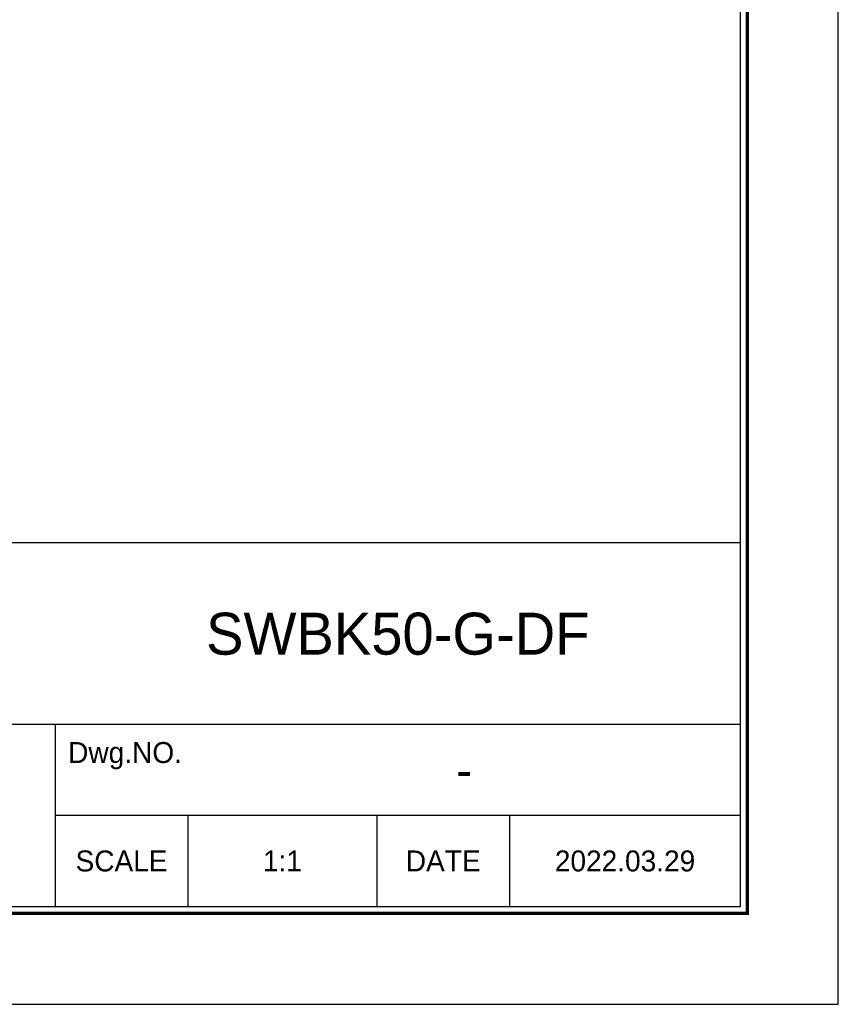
# Model space of a CAD drawing. Header units: millimetres. Extents: x 7251 to 7964, y 51 to 555.
# Tile 2 of 5: x 7824 to 7964, y 51 to 219. Entities that reach past the tile are written whole.
import ezdxf
from ezdxf.enums import TextEntityAlignment as Align

# ---------------------------------------------------------------- set-up
doc = ezdxf.new("R2010")
doc.units = ezdxf.units.MM
doc.header["$LTSCALE"] = 5
doc.layers.add('가는실선', color=1, linetype='Continuous')
doc.layers.add('외형선', color=3, linetype='Continuous')

# ---------------------------------------------------------------- blocks, each defined once
blk = doc.blocks.new('A4도각')
at = {"layer": '가는실선'}
for p, q in [((290, 20), (186, 20)), ((241, 20), (241, 7)), ((290, 13.5), (241, 13.5)), ((250.5, 13.5), (250.5, 7)), ((264, 13.5), (264, 7)), ((273.5, 13.5), (273.5, 7))]:
    blk.add_line(p, q, dxfattribs=at)
at = {"layer": '외형선'}
blk.add_line((290, 33), (160, 33), dxfattribs=at)
at = {"layer": '외형선', "color": 0}
blk.add_lwpolyline([(297, 210), (0, 210), (0, 0), (297, 0)], close=True, dxfattribs=at)
at = {"layer": '외형선', "const_width": 0.25}
blk.add_lwpolyline([(290.5, 6.5), (290.5, 203.5), (10, 203.5), (10, 6.5)], close=True, dxfattribs=at)
at = {"layer": '외형선'}
blk.add_lwpolyline([(290, 7), (290, 203), (10.5, 203), (10.5, 7)], close=True, dxfattribs=at)
at = {"color": 3}
for s, p in [('SCALE', (245.75, 10.25)), ('DATE', (268.75, 10.25))]:
    blk.add_text(s, height=1.5, dxfattribs=at).set_placement(p, align=Align.MIDDLE_CENTER)
for tag, height, p in [('REASONOFREVISIONS', 1.25, (88.5, 15.75)), ('REVISIONER', 1.25, (114.5, 15.75)), ('CHECKER', 1.25, (127.5, 15.75)), ('REVISIONDATE', 1.25, (140.5, 15.75)), ('HEATTREAT', 0.8, (153.5, 14)), ('SCALE', 1.5, (257.25, 10.25)), ('DATE', 1.5, (281.75, 10.25)), ('APRROVEDFINISH', 0.8, (153.5, 8.800000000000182))]:
    blk.add_attdef(tag, text='', height=height, dxfattribs=at).set_placement(p, align=Align.MIDDLE_CENTER)
for tag, p in [('필렛', (179.25, 10.89999999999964)), ('모따기', (179.25, 8.300000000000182))]:
    blk.add_attdef(tag, text='', height=1.15, dxfattribs=at).set_placement(p, align=Align.MIDDLE_LEFT)
at = {"layer": '외형선'}
blk.add_text('Dwg.NO.', height=1.5, dxfattribs=at).set_placement((246, 18), align=Align.MIDDLE_CENTER)
for tag, height, p in [('APPROVED', 1.5, (219.75, 30.83333333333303)), ('도면타이틀', 5, (265.5, 26.5)), ('CHECKED', 1.5, (219.75, 26.5)), ('DRAWED', 1.5, (219.75, 22.16666666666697)), ('도면번호', 2.5, (270.25, 16.75)), ('도면SIZE', 2, (237.7612911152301, 11.44390227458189))]:
    blk.add_attdef(tag, text='', height=height, dxfattribs=at).set_placement(p, align=Align.MIDDLE_CENTER)

msp = doc.modelspace()

# ---------------------------------------------------------------- block references
ref = msp.add_blockref('A4도각', (7251.339151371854, 50.51606765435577), dxfattribs=dict(xscale=2.4, yscale=2.4, zscale=2.4))
ref.add_attrib('DATE', '2022.03.29', dxfattribs={"color": 3, "height": 3.6}).set_placement((7927.539151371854, 75.11606765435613), align=Align.MIDDLE_CENTER)
ref.add_attrib('SCALE', '1:1', dxfattribs={"color": 3, "height": 3.6}).set_placement((7868.739151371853, 75.11606765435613), align=Align.MIDDLE_CENTER)
ref.add_attrib('도면번호', '-', dxfattribs={"layer": '외형선', "height": 6}).set_placement((7899.939151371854, 90.71606765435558), align=Align.MIDDLE_CENTER)
ref.add_attrib('도면타이틀', 'SWBK50-G-DF', dxfattribs={"layer": '외형선', "height": 7.199999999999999}).set_placement((7888.539151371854, 114.1160676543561), align=Align.MIDDLE_CENTER)

doc.saveas('drawing.dxf')
